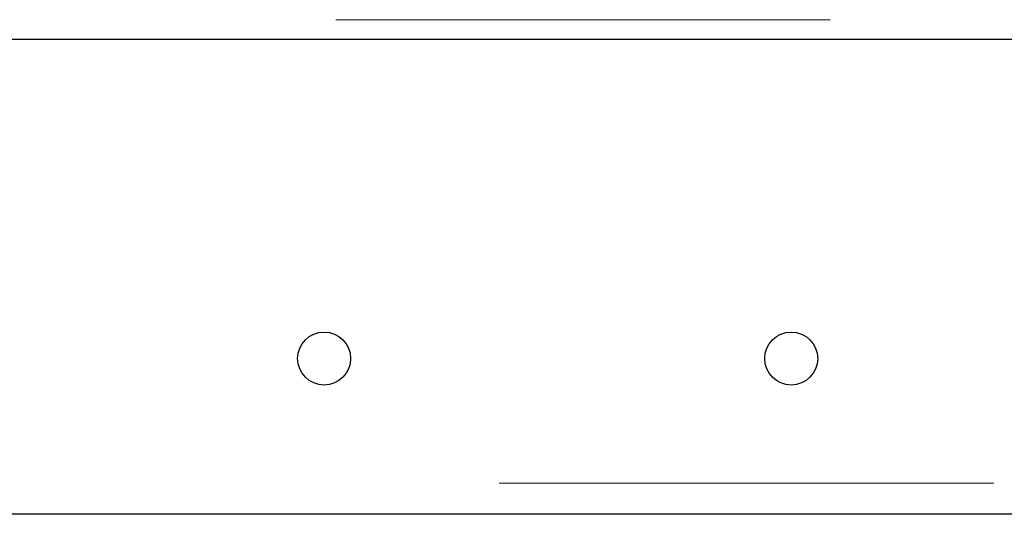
# Model space of a CAD drawing. Header units: millimetres. Extents: x 27 to 265, y 60 to 148.
# Tile 60 of 78: x 203.27 to 205.8, y 62.87 to 64.14. Entities that reach past the tile are written whole.
import ezdxf

# ---------------------------------------------------------------- set-up
doc = ezdxf.new("R2010")
doc.units = ezdxf.units.MM
doc.linetypes.add('PHANTOM', pattern=[12.7, 6.35, -1.27, 1.27, -1.27, 1.27, -1.27])

msp = doc.modelspace()

# ---------------------------------------------------------------- linework, layer by layer
at = {"color": 8, "linetype": 'PHANTOM', "lineweight": 18}
for p, q in [((193.9225, 64.1407), (213.1825, 64.1407)), ((213.3925, 62.9507), (164.2625, 62.9507))]:
    msp.add_line(p, q, dxfattribs=at)
at = {"color": 7, "linetype": 'Continuous', "lineweight": 25}
for p, q in [((193.9116, 64.0907), (213.1933, 64.0907)), ((213.3925, 62.8707), (201.7334, 62.8707))]:
    msp.add_line(p, q, dxfattribs=at)
for centre in [(204.0525, 63.2707), (205.2525, 63.2707)]:
    msp.add_circle(centre, 0.068, dxfattribs=at)

doc.saveas('drawing.dxf')
